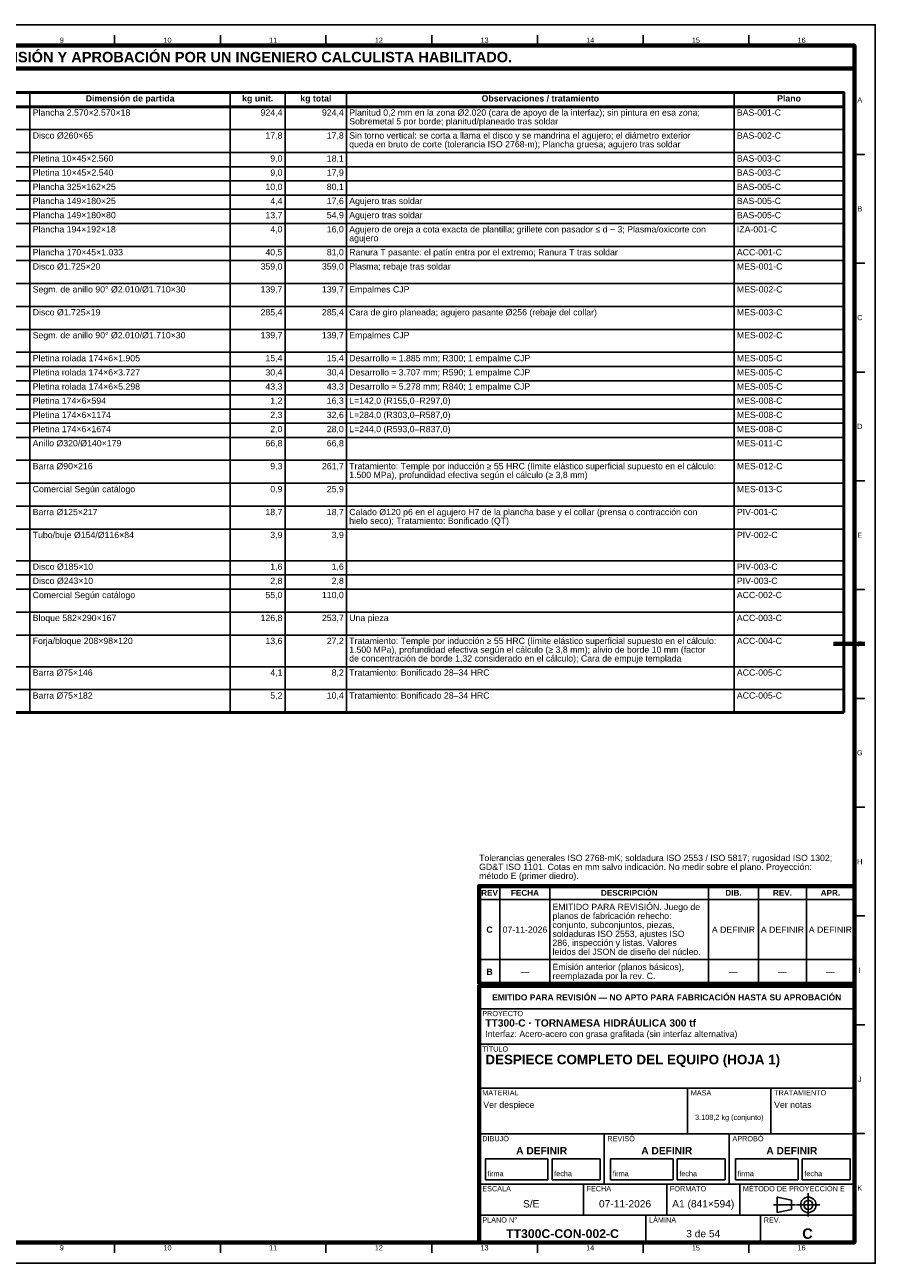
# Model space of a CAD drawing. Header units: millimetres. Extents: x 0 to 841, y 0 to 594.
# Tile 2 of 2: x 433 to 841, y 0 to 594. Entities that reach past the tile are written whole.
import ezdxf
from ezdxf.enums import TextEntityAlignment as Align

# ---------------------------------------------------------------- set-up
doc = ezdxf.new("R2010")
doc.units = ezdxf.units.MM
doc.linetypes.add('EJE', pattern=[31, 20, -4, 3, -4])
for name, color, linetype, lineweight in [('EJE', 7, 'EJE', 25), ('FINA', 7, 'CONTINUOUS', 25), ('MARCO', 7, 'CONTINUOUS', 70), ('TXT', 7, 'CONTINUOUS', 25), ('VIS', 7, 'CONTINUOUS', 50)]:
    doc.layers.add(name, color=color, linetype=linetype, lineweight=lineweight)
doc.styles.add('STD', font='LiberationSans-Regular.ttf')
doc.styles.add('STDB', font='LiberationSans-Bold.ttf')

msp = doc.modelspace()

# ---------------------------------------------------------------- linework, layer by layer
at = {"layer": 'EJE'}
for p, q in [((808.88, 22.42), (808.88, 33.58)), ((792.14, 28), (802.68, 28)), ((803.3, 28), (814.46, 28))]:
    msp.add_line(p, q, dxfattribs=at)
at = {"layer": 'FINA'}
for p, q in [((476.19, 584), (476.19, 589)), ((526.88, 584), (526.88, 589)), ((577.56, 584), (577.56, 589)), ((628.25, 584), (628.25, 589)), ((678.94, 584), (678.94, 589)), ((729.62, 584), (729.62, 589)), ((780.31, 584), (780.31, 589)), ((435.57, 561.5), (435.57, 264.1)), ((531.63, 561.5), (531.63, 264.1)), ((557.97, 561.5), (557.97, 264.1)), ((587.4, 561.5), (587.4, 264.1)), ((773.32, 561.5), (773.32, 264.1)), ((25, 554.7), (826, 554.7)), ((25, 543.7), (826, 543.7)), ((25, 532.7), (826, 532.7)), ((831, 531.82), (836, 531.82)), ((25, 525.9), (826, 525.9)), ((25, 519.1), (826, 519.1)), ((25, 512.3), (826, 512.3)), ((25, 505.5), (826, 505.5)), ((25, 498.7), (826, 498.7)), ((25, 487.7), (826, 487.7)), ((25, 480.9), (826, 480.9)), ((831, 479.64), (836, 479.64)), ((25, 469.9), (826, 469.9)), ((25, 458.9), (826, 458.9)), ((25, 447.9), (826, 447.9)), ((25, 436.9), (826, 436.9)), ((25, 430.1), (826, 430.1)), ((25, 423.3), (826, 423.3)), ((831, 427.45), (836, 427.45)), ((25, 416.5), (826, 416.5)), ((25, 409.7), (826, 409.7)), ((25, 402.9), (826, 402.9)), ((25, 396.1), (826, 396.1)), ((25, 385.1), (826, 385.1)), ((831, 375.27), (836, 375.27)), ((25, 374.1), (826, 374.1)), ((25, 363.1), (826, 363.1)), ((25, 352.1), (826, 352.1)), ((25, 336.9), (826, 336.9)), ((25, 330.1), (826, 330.1)), ((25, 323.3), (826, 323.3)), ((831, 323.09), (836, 323.09)), ((25, 312.3), (826, 312.3)), ((25, 301.3), (826, 301.3)), ((25, 286.1), (826, 286.1)), ((25, 275.1), (826, 275.1)), ((831, 270.91), (836, 270.91)), ((831, 218.73), (836, 218.73)), ((661, 134), (661, 180.9)), ((685, 134), (685, 180.9)), ((761, 134), (761, 180.9)), ((785, 134), (785, 180.9)), ((808, 134), (808, 180.9)), ((651, 174.4), (831, 174.4)), ((831, 166.55), (836, 166.55)), ((651, 145.6), (831, 145.6)), ((651, 134), (831, 134)), ((651, 133), (831, 133)), ((651, 122), (831, 122)), ((831, 114.36), (836, 114.36)), ((651, 105), (831, 105)), ((651, 84), (831, 84)), ((751, 62), (751, 84)), ((791, 62), (791, 84)), ((651, 62), (831, 62)), ((711, 38), (711, 62)), ((771, 38), (771, 62)), ((831, 62.18), (836, 62.18)), ((651, 38), (831, 38)), ((701, 23), (701, 38)), ((741, 23), (741, 38)), ((776, 23), (776, 38)), ((651, 23), (831, 23)), ((731, 10), (731, 23)), ((786, 10), (786, 23)), ((476.19, 10), (476.19, 5)), ((526.88, 10), (526.88, 5)), ((577.56, 10), (577.56, 5)), ((628.25, 10), (628.25, 5)), ((678.94, 10), (678.94, 5)), ((729.62, 10), (729.62, 5)), ((780.31, 10), (780.31, 5))]:
    msp.add_line(p, q, dxfattribs=at)
for points in [[(0, 0), (841, 0), (841, 594), (0, 594)], [(654, 40), (684, 40), (684, 50), (654, 50)], [(686, 40), (709, 40), (709, 50), (686, 50)], [(714, 40), (744, 40), (744, 50), (714, 50)], [(746, 40), (769, 40), (769, 50), (746, 50)], [(774, 40), (804, 40), (804, 50), (774, 50)], [(806, 40), (829, 40), (829, 50), (806, 50)], [(794, 24.28), (800.82, 25.83), (800.82, 30.17), (794, 31.72)]]:
    msp.add_lwpolyline(points, close=True, dxfattribs=at)
for radius in [3.72, 2.17]:
    msp.add_circle((808.88, 28), radius, dxfattribs=at)
at = {"layer": 'MARCO'}
msp.add_line((836, 297), (821, 297), dxfattribs=at)
for points in [[(20, 10), (831, 10), (831, 584), (20, 584)], [(20, 573), (831, 573), (831, 584), (20, 584)], [(651, 134), (831, 134), (831, 180.9), (651, 180.9)], [(651, 10), (831, 10), (831, 133), (651, 133)]]:
    msp.add_lwpolyline(points, close=True, dxfattribs=at)
at = {"layer": 'VIS'}
for p in [(826, 561.5), (25, 264.1)]:
    msp.add_line(p, (826, 264.1), dxfattribs=at)
msp.add_lwpolyline([(25, 554.7), (826, 554.7), (826, 561.5), (25, 561.5)], close=True, dxfattribs=at)

# ---------------------------------------------------------------- texts
at = {"layer": 'TXT'}
for s, height, style, p in [('ESTOS PLANOS NO SON VÁLIDOS PARA FABRICACIÓN HASTA SU REVISIÓN Y APROBACIÓN POR UN INGENIERO CALCULISTA HABILITADO.', 5, 'STDB', (425.5, 578.5)), ('9', 2.5, 'STD', (450.84, 586.6)), ('10', 2.5, 'STD', (501.53, 586.6)), ('11', 2.5, 'STD', (552.22, 586.6)), ('12', 2.5, 'STD', (602.91, 586.6)), ('13', 2.5, 'STD', (653.59, 586.6)), ('14', 2.5, 'STD', (704.28, 586.6)), ('15', 2.5, 'STD', (754.97, 586.6)), ('16', 2.5, 'STD', (805.66, 586.6)), ('Dimensión de partida', 3, 'STDB', (483.6, 558.7)), ('kg unit.', 3, 'STDB', (544.8, 558.7)), ('kg total', 3, 'STDB', (572.69, 558.7)), ('Observaciones / tratamiento', 3, 'STDB', (680.36, 558.7)), ('Plano', 3, 'STDB', (799.66, 558.7)), ('A', 2.5, 'STD', (833.6, 557.91)), ('B', 2.5, 'STD', (833.6, 505.73)), ('C', 2.5, 'STD', (833.6, 453.55)), ('D', 2.5, 'STD', (833.6, 401.36)), ('E', 2.5, 'STD', (833.6, 349.18)), ('F', 2.5, 'STD', (833.6, 297)), ('G', 2.5, 'STD', (833.6, 244.82)), ('H', 2.5, 'STD', (833.6, 192.64)), ('REV', 2.8, 'STDB', (656, 177.65)), ('FECHA', 2.8, 'STDB', (673, 177.65)), ('DESCRIPCIÓN', 2.8, 'STDB', (723, 177.65)), ('DIB.', 2.8, 'STDB', (773, 177.65)), ('REV.', 2.8, 'STDB', (796.5, 177.65)), ('APR.', 2.8, 'STDB', (819.5, 177.65)), ('C', 3, 'STDB', (656, 160)), ('07-11-2026', 3, 'STD', (673, 160)), ('A DEFINIR', 3, 'STD', (773, 160)), ('A DEFINIR', 3, 'STD', (796.5, 160)), ('A DEFINIR', 3, 'STD', (819.5, 160)), ('B', 3, 'STDB', (656, 139.8)), ('—', 3, 'STD', (673, 139.8)), ('—', 3, 'STD', (773, 139.8)), ('—', 3, 'STD', (796.5, 139.8)), ('—', 3, 'STD', (819.5, 139.8)), ('I', 2.5, 'STD', (833.6, 140.45)), ('EMITIDO PARA REVISIÓN — NO APTO PARA FABRICACIÓN HASTA SU APROBACIÓN', 2.9, 'STDB', (741, 127.5)), ('J', 2.5, 'STD', (833.6, 88.27)), ('3.108,2 kg (conjunto)', 2.5, 'STD', (771, 70)), ('A DEFINIR', 3.5, 'STDB', (681, 54)), ('A DEFINIR', 3.5, 'STDB', (741, 54)), ('A DEFINIR', 3.5, 'STDB', (801, 54)), ('K', 2.5, 'STD', (833.6, 36.09)), ('S/E', 3.5, 'STD', (676, 28.5)), ('07-11-2026', 3.5, 'STD', (721, 28.5)), ('A1 (841×594)', 3.5, 'STD', (758.5, 28.5)), ('TT300C-CON-002-C', 4.2, 'STDB', (691, 14.2)), ('3 de 54', 3.5, 'STD', (758.5, 14.2)), ('C', 5, 'STDB', (808.5, 14.2)), ('9', 2.5, 'STD', (450.84, 7.4)), ('10', 2.5, 'STD', (501.53, 7.4)), ('11', 2.5, 'STD', (552.22, 7.4)), ('12', 2.5, 'STD', (602.91, 7.4)), ('13', 2.5, 'STD', (653.59, 7.4)), ('14', 2.5, 'STD', (704.28, 7.4)), ('15', 2.5, 'STD', (754.97, 7.4)), ('16', 2.5, 'STD', (805.66, 7.4))]:
    msp.add_text(s, height=height, dxfattribs=dict(at, style=style)).set_placement(p, align=Align.MIDDLE_CENTER)
at = {"layer": 'TXT', "style": 'STD'}
for s, p in [('Plancha 2.570×2.570×18', (436.87, 551.9)), ('Planitud 0,2 mm en la zona Ø2.020 (cara de apoyo de la interfaz); sin pintura en esa zona;', (588.7, 551.9)), ('BAS-001-C', (774.62, 551.9)), ('Sobremetal 5 por borde; planitud/planeado tras soldar', (588.7, 547.7)), ('Disco Ø260×65', (436.87, 540.9)), ('Sin torno vertical: se corta a llama el disco y se mandrina el agujero; el diámetro exterior', (588.7, 540.9)), ('BAS-002-C', (774.62, 540.9)), ('queda en bruto de corte (tolerancia ISO 2768-m); Plancha gruesa; agujero tras soldar', (588.7, 536.7)), ('Pletina 10×45×2.560', (436.87, 529.9)), ('BAS-003-C', (774.62, 529.9)), ('Pletina 10×45×2.540', (436.87, 523.1)), ('BAS-003-C', (774.62, 523.1)), ('Plancha 325×162×25', (436.87, 516.3)), ('BAS-005-C', (774.62, 516.3)), ('Plancha 149×180×25', (436.87, 509.5)), ('Agujero tras soldar', (588.7, 509.5)), ('BAS-005-C', (774.62, 509.5)), ('Plancha 149×180×80', (436.87, 502.7)), ('Agujero tras soldar', (588.7, 502.7)), ('BAS-005-C', (774.62, 502.7)), ('Plancha 194×192×18', (436.87, 495.9)), ('Agujero de oreja a cota exacta de plantilla; grillete con pasador ≤ d − 3; Plasma/oxicorte con', (588.7, 495.9)), ('agujero', (588.7, 491.7)), ('IZA-001-C', (774.62, 495.9)), ('Plancha 170×45×1.033', (436.87, 484.9)), ('Ranura T pasante: el patín entra por el extremo; Ranura T tras soldar', (588.7, 484.9)), ('ACC-001-C', (774.62, 484.9)), ('Disco Ø1.725×20', (436.87, 478.1)), ('Plasma; rebaje tras soldar', (588.7, 478.1)), ('MES-001-C', (774.62, 478.1)), ('Segm. de anillo 90° Ø2.010/Ø1.710×30', (436.87, 467.1)), ('Empalmes CJP', (588.7, 467.1)), ('MES-002-C', (774.62, 467.1)), ('Disco Ø1.725×19', (436.87, 456.1)), ('Cara de giro planeada; agujero pasante Ø256 (rebaje del collar)', (588.7, 456.1)), ('MES-003-C', (774.62, 456.1)), ('Segm. de anillo 90° Ø2.010/Ø1.710×30', (436.87, 445.1)), ('Empalmes CJP', (588.7, 445.1)), ('MES-002-C', (774.62, 445.1)), ('Pletina rolada 174×6×1.905', (436.87, 434.1)), ('Desarrollo ≈ 1.885 mm; R300; 1 empalme CJP', (588.7, 434.1)), ('MES-005-C', (774.62, 434.1)), ('Pletina rolada 174×6×3.727', (436.87, 427.3)), ('Desarrollo ≈ 3.707 mm; R590; 1 empalme CJP', (588.7, 427.3)), ('MES-005-C', (774.62, 427.3)), ('Pletina rolada 174×6×5.298', (436.87, 420.5)), ('Desarrollo ≈ 5.278 mm; R840; 1 empalme CJP', (588.7, 420.5)), ('MES-005-C', (774.62, 420.5)), ('Pletina 174×6×594', (436.87, 413.7)), ('L=142,0 (R155,0–R297,0)', (588.7, 413.7)), ('MES-008-C', (774.62, 413.7)), ('Pletina 174×6×1174', (436.87, 406.9)), ('L=284,0 (R303,0–R587,0)', (588.7, 406.9)), ('MES-008-C', (774.62, 406.9)), ('Pletina 174×6×1674', (436.87, 400.1)), ('L=244,0 (R593,0–R837,0)', (588.7, 400.1)), ('MES-008-C', (774.62, 400.1)), ('Anillo Ø320/Ø140×179', (436.87, 393.3)), ('MES-011-C', (774.62, 393.3)), ('Barra Ø90×216', (436.87, 382.3)), ('Tratamiento: Temple por inducción ≥ 55 HRC (límite elástico superficial supuesto en el cálculo:', (588.7, 382.3)), ('1.500 MPa), profundidad efectiva según el cálculo (≥ 3,8 mm)', (588.7, 378.1)), ('MES-012-C', (774.62, 382.3)), ('Comercial Según catálogo', (436.87, 371.3)), ('MES-013-C', (774.62, 371.3)), ('Calado Ø120 p6 en el agujero H7 de la plancha base y el collar (prensa o contracción con', (588.7, 360.3)), ('Barra Ø125×217', (436.87, 360.3)), ('hielo seco); Tratamiento: Bonificado (QT)', (588.7, 356.1)), ('PIV-001-C', (774.62, 360.3)), ('Tubo/buje Ø154/Ø116×84', (436.87, 349.3)), ('PIV-002-C', (774.62, 349.3)), ('Disco Ø185×10', (436.87, 334.1)), ('PIV-003-C', (774.62, 334.1)), ('Disco Ø243×10', (436.87, 327.3)), ('PIV-003-C', (774.62, 327.3)), ('Comercial Según catálogo', (436.87, 320.5)), ('ACC-002-C', (774.62, 320.5)), ('Bloque 582×290×167', (436.87, 309.5)), ('Una pieza', (588.7, 309.5)), ('ACC-003-C', (774.62, 309.5)), ('Forja/bloque 208×98×120', (436.87, 298.5)), ('Tratamiento: Temple por inducción ≥ 55 HRC (límite elástico superficial supuesto en el cálculo:', (588.7, 298.5)), ('ACC-004-C', (774.62, 298.5)), ('de concentración de borde 1,32 considerado en el cálculo); Cara de empuje templada', (588.7, 290.1)), ('1.500 MPa), profundidad efectiva según el cálculo (≥ 3,8 mm); alivio de borde 10 mm (factor', (588.7, 294.3)), ('Barra Ø75×146', (436.87, 283.3)), ('Tratamiento: Bonificado 28–34 HRC', (588.7, 283.3)), ('ACC-005-C', (774.62, 283.3)), ('Barra Ø75×182', (436.87, 272.3)), ('Tratamiento: Bonificado 28–34 HRC', (588.7, 272.3)), ('ACC-005-C', (774.62, 272.3))]:
    msp.add_text(s, height=3, dxfattribs=at).set_placement(p, align=Align.MIDDLE_LEFT)
for s, p in [('924,4', (556.67, 551.9)), ('924,4', (586.1, 551.9)), ('17,8', (556.67, 540.9)), ('17,8', (586.1, 540.9)), ('9,0', (556.67, 529.9)), ('18,1', (586.1, 529.9)), ('9,0', (556.67, 523.1)), ('17,9', (586.1, 523.1)), ('10,0', (556.67, 516.3)), ('80,1', (586.1, 516.3)), ('4,4', (556.67, 509.5)), ('17,6', (586.1, 509.5)), ('13,7', (556.67, 502.7)), ('54,9', (586.1, 502.7)), ('4,0', (556.67, 495.9)), ('16,0', (586.1, 495.9)), ('40,5', (556.67, 484.9)), ('81,0', (586.1, 484.9)), ('359,0', (556.67, 478.1)), ('359,0', (586.1, 478.1)), ('139,7', (556.67, 467.1)), ('139,7', (586.1, 467.1)), ('285,4', (556.67, 456.1)), ('285,4', (586.1, 456.1)), ('139,7', (556.67, 445.1)), ('139,7', (586.1, 445.1)), ('15,4', (556.67, 434.1)), ('15,4', (586.1, 434.1)), ('30,4', (556.67, 427.3)), ('30,4', (586.1, 427.3)), ('43,3', (556.67, 420.5)), ('43,3', (586.1, 420.5)), ('1,2', (556.67, 413.7)), ('16,3', (586.1, 413.7)), ('2,3', (556.67, 406.9)), ('32,6', (586.1, 406.9)), ('2,0', (556.67, 400.1)), ('28,0', (586.1, 400.1)), ('66,8', (556.67, 393.3)), ('66,8', (586.1, 393.3)), ('9,3', (556.67, 382.3)), ('261,7', (586.1, 382.3)), ('0,9', (556.67, 371.3)), ('25,9', (586.1, 371.3)), ('18,7', (556.67, 360.3)), ('18,7', (586.1, 360.3)), ('3,9', (556.67, 349.3)), ('3,9', (586.1, 349.3)), ('1,6', (556.67, 334.1)), ('1,6', (586.1, 334.1)), ('2,8', (556.67, 327.3)), ('2,8', (586.1, 327.3)), ('55,0', (556.67, 320.5)), ('110,0', (586.1, 320.5)), ('126,8', (556.67, 309.5)), ('253,7', (586.1, 309.5)), ('13,6', (556.67, 298.5)), ('27,2', (586.1, 298.5)), ('4,1', (556.67, 283.3)), ('8,2', (586.1, 283.3)), ('5,2', (556.67, 272.3)), ('10,4', (586.1, 272.3))]:
    msp.add_text(s, height=3, dxfattribs=at).set_placement(p, align=Align.MIDDLE_RIGHT)
for s, height, p in [('Tolerancias generales ISO 2768-mK; soldadura ISO 2553 / ISO 5817; rugosidad ISO 1302;', 3, (651, 192)), ('GD&T ISO 1101. Cotas en mm salvo indicación. No medir sobre el plano. Proyección:', 3, (651, 187.7)), ('método E (primer diedro).', 3, (651, 183.4)), ('firma', 2.5, (655, 41)), ('fecha', 2.5, (687, 41)), ('firma', 2.5, (715, 41)), ('fecha', 2.5, (747, 41)), ('firma', 2.5, (775, 41)), ('fecha', 2.5, (807, 41))]:
    msp.add_text(s, height=height, dxfattribs=at).set_placement(p, align=Align.BOTTOM_LEFT)
at = {"layer": 'TXT'}
for s, height, style, p in [('EMITIDO PARA REVISIÓN. Juego de', 3, 'STD', (686.2, 172.4)), ('planos de fabricación rehecho:', 3, 'STD', (686.2, 168.1)), ('conjunto, subconjuntos, piezas,', 3, 'STD', (686.2, 163.8)), ('soldaduras ISO 2553, ajustes ISO', 3, 'STD', (686.2, 159.5)), ('286, inspección y listas. Valores', 3, 'STD', (686.2, 155.2)), ('leídos del JSON de diseño del núcleo.', 3, 'STD', (686.2, 150.9)), ('Emisión anterior (planos básicos),', 3, 'STD', (686.2, 143.6)), ('reemplazada por la rev. C.', 3, 'STD', (686.2, 139.3)), ('PROYECTO', 2.5, 'STD', (652.5, 121)), ('TT300-C · TORNAMESA HIDRÁULICA 300 tf', 3.5, 'STDB', (654, 117)), ('Interfaz: Acero-acero con grasa grafitada (sin interfaz alternativa)', 3, 'STD', (654, 111.5)), ('TÍTULO', 2.5, 'STD', (652.5, 104)), ('DESPIECE COMPLETO DEL EQUIPO (HOJA 1)', 4.6, 'STDB', (654, 100)), ('MATERIAL', 2.5, 'STD', (652.5, 83)), ('Ver despiece', 3, 'STD', (653, 77.5)), ('MASA', 2.5, 'STD', (752.5, 83)), ('Ver notas', 3, 'STD', (792.5, 77.5)), ('TRATAMIENTO', 2.5, 'STD', (792.5, 83)), ('DIBUJÓ', 2.5, 'STD', (652.5, 61)), ('REVISÓ', 2.5, 'STD', (712.5, 61)), ('APROBÓ', 2.5, 'STD', (772.5, 61)), ('ESCALA', 2.5, 'STD', (652.5, 37)), ('FECHA', 2.5, 'STD', (702.5, 37)), ('FORMATO', 2.5, 'STD', (742.5, 37)), ('MÉTODO DE PROYECCIÓN E', 2.5, 'STD', (777.5, 37)), ('PLANO N°', 2.5, 'STD', (652.5, 22)), ('LÁMINA', 2.5, 'STD', (732.5, 22)), ('REV.', 2.5, 'STD', (787.5, 22))]:
    msp.add_text(s, height=height, dxfattribs=dict(at, style=style)).set_placement(p, align=Align.TOP_LEFT)

doc.saveas('drawing.dxf')
